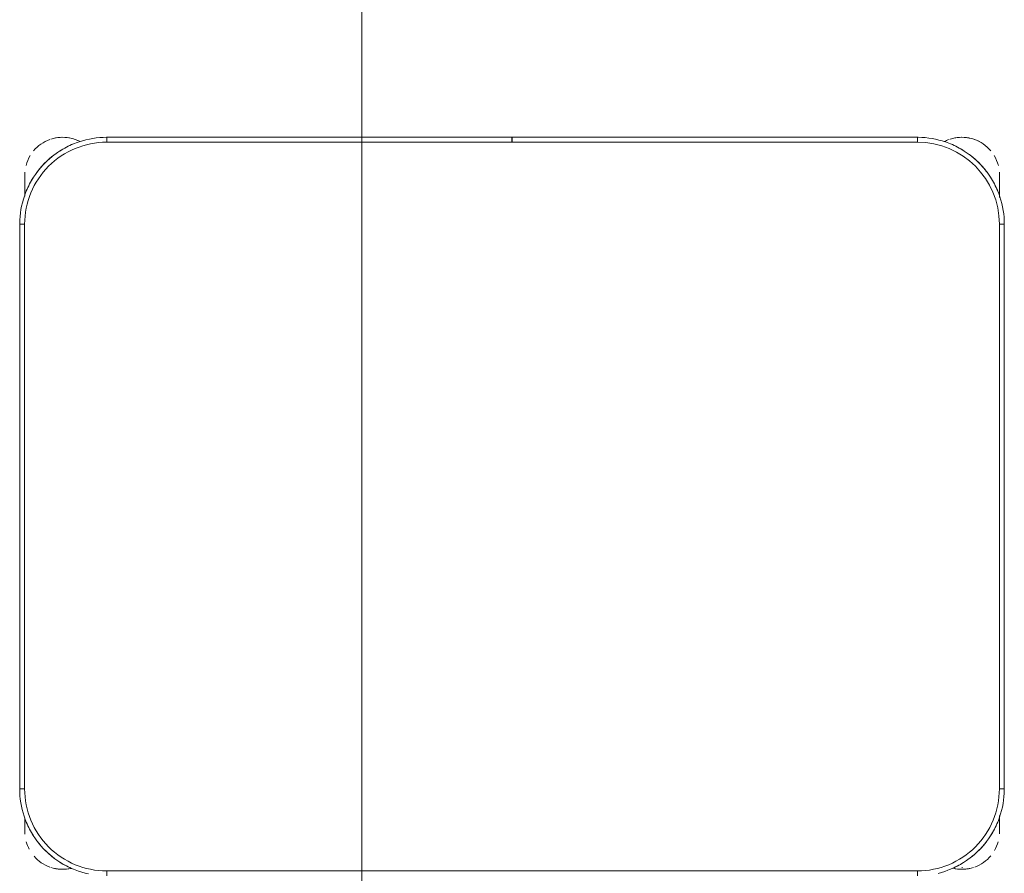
# Model space of a CAD drawing. Header units: metres. Extents: x 2.9 to 42.3, y -72.9 to -49.3.
# Tile 54 of 256: x 5.8 to 6.4, y -64.1 to -63.6. Entities that reach past the tile are written whole.
import ezdxf

# ---------------------------------------------------------------- set-up
doc = ezdxf.new("R2010")
doc.units = ezdxf.units.M
doc.layers.add('G-ANNO-SYMB', color=7, linetype='Continuous', lineweight=9)
doc.layers.add('I-FURN', color=7, linetype='Continuous', lineweight=18)

# ---------------------------------------------------------------- blocks, each defined once
blk = doc.blocks.new('ConjuntoParaAlunoTamanho6 - CJA06_ConjuntoParaAlunoTamanho6-V16-2PAV')
at = {"layer": 'I-FURN', "color": 253, "true_color": 0xaaaaaa}
for p, q in [((-0.2469999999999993, 0.06496651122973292), (-0.2469999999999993, 0.06196651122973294)), ((0.2470000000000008, 0.06496651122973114), (0.2470000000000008, 0.06196651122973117)), ((-0.297125, 0.0287827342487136), (-0.297125, 0.0379715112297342)), ((-0.2971250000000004, 0.03797151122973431), (-0.2971250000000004, 0.02827850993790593)), ((0.2968749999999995, 0.03797151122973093), (0.2968749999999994, 0.02961464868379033)), ((0.2968749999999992, 0.03299232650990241), (0.2968749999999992, 0.03797151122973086)), ((-0.2999999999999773, 0.01196651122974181), (-0.2999999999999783, -0.332033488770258)), ((-0.2999999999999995, 0.01196651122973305), (-0.2969999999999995, 0.01196651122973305)), ((-0.2999999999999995, 0.01196651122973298), (-0.3000000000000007, -0.3320334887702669)), ((0.3000000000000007, 0.01196651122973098), (0.2970000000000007, 0.01196651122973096)), ((0.3000000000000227, -0.3320334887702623), (0.3000000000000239, 0.01196651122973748)), ((0.2999999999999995, -0.3320334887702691), (0.3000000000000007, 0.01196651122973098)), ((-0.3000000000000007, -0.332033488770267), (-0.2970000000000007, -0.3320334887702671)), ((0.2999999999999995, -0.3320334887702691), (0.2969999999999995, -0.3320334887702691)), ((-0.2971250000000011, -0.3483454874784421), (-0.2971250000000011, -0.353940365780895)), ((-0.2971250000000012, -0.348683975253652), (-0.2971250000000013, -0.3620284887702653)), ((0.2968749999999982, -0.3539403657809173), (0.2968749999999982, -0.3492015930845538)), ((0.2968749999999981, -0.3620284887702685), (0.2968749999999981, -0.3496064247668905)), ((-0.2971250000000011, -0.3570493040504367), (-0.2971250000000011, -0.3620284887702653)), ((0.2968749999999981, -0.3620284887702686), (0.2968749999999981, -0.3570493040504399)), ((-0.247000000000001, -0.3850334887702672), (-0.247000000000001, -0.3820334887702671)), ((-5.000000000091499e-05, -0.382033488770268), (-5.000000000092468e-05, -0.3850334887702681)), ((4.999999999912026e-05, -0.3850334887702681), (4.999999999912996e-05, -0.382033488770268)), ((0.2469999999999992, -0.3850334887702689), (0.2469999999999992, -0.3820334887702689)), ((-0.2469999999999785, -0.3850334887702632), (-4.999999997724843e-05, -0.3850334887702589)), ((-0.2470000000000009, -0.3850334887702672), (-5.000000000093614e-05, -0.3850334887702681)), ((5.000000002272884e-05, -0.3850334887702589), (0.2470000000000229, -0.3850334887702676)), ((4.999999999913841e-05, -0.3850334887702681), (0.2469999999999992, -0.3850334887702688))]:
    blk.add_line(p, q, dxfattribs=at)
at = {"layer": 'I-FURN', "color": 253, "true_color": 0xaaaaaa, "flags": 128}
for points in [[(-0.2595982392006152, 0.06344742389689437), (-0.2616468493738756, 0.06290244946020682), (-0.2636720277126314, 0.06227598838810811), (-0.265670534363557, 0.06156904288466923), (-0.2676391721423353, 0.06078274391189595), (-0.269574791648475, 0.05991834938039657), (-0.2714742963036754, 0.05897724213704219), (-0.2733346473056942, 0.05796092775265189), (-0.275152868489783, 0.05687103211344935), (-0.2769260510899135, 0.05570929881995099), (-0.2786513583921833, 0.05447758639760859), (-0.2803260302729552, 0.05317786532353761), (-0.2819473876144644, 0.05181221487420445), (-0.2835128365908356, 0.05038281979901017), (-0.2850198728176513, 0.04889196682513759), (-0.2864660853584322, 0.04734204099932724), (-0.2878491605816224, 0.04573552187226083), (-0.2891668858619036, 0.04407497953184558), (-0.2904171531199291, 0.04236307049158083), (-0.2915979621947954, 0.04060253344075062), (-0.2927074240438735, 0.03879618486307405), (-0.2937437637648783, 0.03694691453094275), (-0.2947053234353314, 0.03505768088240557), (-0.2955905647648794, 0.03313150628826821), (-0.2963980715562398, 0.03117147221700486), (-0.2971265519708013, 0.02918071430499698), (-0.297774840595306, 0.02716241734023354), (-0.2983419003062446, 0.02511981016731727), (-0.2988268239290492, 0.02305616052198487), (-0.2992288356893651, 0.020974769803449), (-0.299547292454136, 0.01887896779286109), (-0.2997816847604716, 0.01677210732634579), (-0.299931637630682, 0.01465755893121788), (-0.2999969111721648, 0.0125387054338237), (-0.2999999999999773, 0.01196651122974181)], [(0.2469999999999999, 0.0619665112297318), (0.1234999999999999, 0.0619665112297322), (-1.453485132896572e-16, 0.06196651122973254), (-0.1235000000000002, 0.06196651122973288), (-0.2470000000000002, 0.06196651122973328)], [(-0.2469999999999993, 0.06196651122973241), (-0.1234999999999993, 0.0619665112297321), (7.44471151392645e-16, 0.06196651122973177), (0.1235000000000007, 0.06196651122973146), (0.2470000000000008, 0.06196651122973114)], [(0.3000000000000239, 0.01196651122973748), (0.2999576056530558, 0.01408594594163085), (0.2998304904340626, 0.01620199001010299), (0.2996188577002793, 0.01831125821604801), (0.2993230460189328, 0.02041037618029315), (0.2989435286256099, 0.0224959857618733), (0.298480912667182, 0.02456475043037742), (0.2979359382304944, 0.02661336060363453), (0.2973094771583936, 0.02863853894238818), (0.2966025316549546, 0.03063704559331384), (0.295816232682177, 0.03260568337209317), (0.294951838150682, 0.03454130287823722), (0.2940107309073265, 0.03644080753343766), (0.2929944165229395, 0.03830115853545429), (0.2919045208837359, 0.04011937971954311), (0.2907427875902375, 0.04189256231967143), (0.2895110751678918, 0.04361786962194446), (0.2882113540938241, 0.04529254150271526), (0.286845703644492, 0.04691389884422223), (0.2854163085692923, 0.04847934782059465), (0.2839254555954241, 0.04998638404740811), (0.2823755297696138, 0.05143259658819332), (0.2807690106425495, 0.0528156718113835), (0.2791084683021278, 0.05413339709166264), (0.2773965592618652, 0.05538366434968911), (0.2756360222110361, 0.05656447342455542), (0.2738296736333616, 0.05767393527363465), (0.2719804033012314, 0.05871027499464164), (0.2700911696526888, 0.05967183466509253), (0.2681649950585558, 0.06055707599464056), (0.266204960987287, 0.0613645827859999), (0.2642142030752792, 0.06209306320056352), (0.2621959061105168, 0.06274135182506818), (0.2601532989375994, 0.06330841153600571), (0.2580896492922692, 0.0637933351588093)], [(-0.2971249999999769, 0.03797151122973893), (-0.2971249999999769, 0.03795791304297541), (-0.2971249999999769, 0.0379171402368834), (-0.2971249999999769, 0.03784925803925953), (-0.2971249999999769, 0.03775437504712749), (-0.2971249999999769, 0.03763264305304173), (-0.2971249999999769, 0.03748425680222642), (-0.2971249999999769, 0.03730945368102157), (-0.2971249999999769, 0.03710851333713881), (-0.2971249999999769, 0.03688175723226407), (-0.2971249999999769, 0.03662954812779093), (-0.2971249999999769, 0.03635228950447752), (-0.2971249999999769, 0.03605042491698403), (-0.2971249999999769, 0.03572443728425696), (-0.2971249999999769, 0.03537484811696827), (-0.2971249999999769, 0.03500221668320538), (-0.2971249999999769, 0.03460713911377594), (-0.2971249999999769, 0.03419024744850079), (-0.2971249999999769, 0.03375220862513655), (-0.2971249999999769, 0.03329372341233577), (-0.2971249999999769, 0.03281552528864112), (-0.2971249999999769, 0.03231837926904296), (-0.2971249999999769, 0.03180308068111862), (-0.2971249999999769, 0.03127045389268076), (-0.2971249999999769, 0.03072135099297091), (-0.2971249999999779, 0.03015665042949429), (-0.2971249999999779, 0.02957725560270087), (-0.2971249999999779, 0.02898409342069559)], [(0.2968750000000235, 0.03000167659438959), (0.2968750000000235, 0.03057043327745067), (0.2968750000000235, 0.03112383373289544), (0.2968750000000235, 0.03166099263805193), (0.2968750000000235, 0.0321810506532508), (0.2968750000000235, 0.03268317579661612), (0.2968750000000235, 0.03316656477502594), (0.2968750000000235, 0.03363044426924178), (0.2968750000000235, 0.03407407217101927), (0.2968750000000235, 0.0344967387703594), (0.2968750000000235, 0.03489776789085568), (0.2968750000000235, 0.03527651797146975), (0.2968750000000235, 0.03563238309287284), (0.2968750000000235, 0.03596479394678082), (0.2968750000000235, 0.03627321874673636), (0.2968750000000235, 0.03655716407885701), (0.2968750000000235, 0.03681617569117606), (0.2968750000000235, 0.03704983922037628), (0.2968750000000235, 0.03725778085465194), (0.2968750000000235, 0.03743966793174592), (0.2968750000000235, 0.03759520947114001), (0.2968750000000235, 0.03772415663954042), (0.2968750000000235, 0.03782630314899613), (0.2968750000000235, 0.03790148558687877), (0.2968750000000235, 0.03794958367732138), (0.2968750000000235, 0.0379705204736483)], [(-0.2970000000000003, 0.01196651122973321), (-0.2970000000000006, -0.0740334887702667), (-0.2970000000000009, -0.1600334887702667), (-0.297000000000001, -0.2460334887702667), (-0.2970000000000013, -0.3320334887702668)], [(-0.2970000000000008, -0.3320334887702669), (-0.2970000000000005, -0.2460334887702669), (-0.2970000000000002, -0.1600334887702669), (-0.2969999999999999, -0.07403348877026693), (-0.2969999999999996, 0.01196651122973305)], [(0.2969999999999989, -0.3320334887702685), (0.2969999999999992, -0.2460334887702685), (0.2969999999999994, -0.1600334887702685), (0.2969999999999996, -0.07403348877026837), (0.2969999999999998, 0.01196651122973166)], [(0.2970000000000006, 0.01196651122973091), (0.2970000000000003, -0.07403348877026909), (0.297, -0.1600334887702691), (0.2969999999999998, -0.2460334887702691), (0.2969999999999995, -0.3320334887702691)], [(-0.2999999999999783, -0.332033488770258), (-0.2999576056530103, -0.3341529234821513), (-0.2998304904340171, -0.3362689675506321), (-0.2996188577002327, -0.3383782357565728), (-0.2993230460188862, -0.3404773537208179), (-0.2989435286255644, -0.3425629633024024), (-0.2984809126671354, -0.3446317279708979), (-0.29793593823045, -0.3466803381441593), (-0.297309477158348, -0.3487055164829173), (-0.2966025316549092, -0.350704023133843), (-0.2958162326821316, -0.3526726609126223), (-0.2949518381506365, -0.3546082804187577), (-0.294010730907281, -0.3565077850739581), (-0.292994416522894, -0.3583681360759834), (-0.2919045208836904, -0.3601863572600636), (-0.290742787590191, -0.3619595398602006), (-0.2895110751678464, -0.363684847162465), (-0.2882113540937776, -0.3653595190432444), (-0.2868457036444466, -0.3669808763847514), (-0.2854163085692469, -0.3685463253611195), (-0.2839254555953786, -0.3700533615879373), (-0.2823755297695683, -0.3714995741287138), (-0.2807690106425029, -0.3728826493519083), (-0.2791084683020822, -0.3742003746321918), (-0.2773965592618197, -0.3754506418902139), (-0.2756360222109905, -0.3766314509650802), (-0.2738296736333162, -0.3777409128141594), (-0.271980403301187, -0.3787772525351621), (-0.2700911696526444, -0.3797388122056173), (-0.2681649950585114, -0.3806240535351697), (-0.2662049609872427, -0.381431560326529), (-0.2642142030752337, -0.3821600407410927), (-0.2621959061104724, -0.3828083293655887), (-0.2601532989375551, -0.3833753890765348), (-0.2580896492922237, -0.3838603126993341), (-0.2560082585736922, -0.3842623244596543), (-0.2539124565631, -0.3845807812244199), (-0.2518055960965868, -0.3848151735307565), (-0.2496910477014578, -0.3849651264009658), (-0.2475721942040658, -0.3850303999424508), (-0.2469999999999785, -0.3850334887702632)], [(0.2470000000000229, -0.3850334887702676), (0.2491194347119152, -0.3849910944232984), (0.2512354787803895, -0.3848639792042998), (0.2533447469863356, -0.3846523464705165), (0.2554438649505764, -0.3843565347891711), (0.2575294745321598, -0.3839770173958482), (0.2595982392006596, -0.3835144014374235), (0.26164684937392, -0.3829694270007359), (0.2636720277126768, -0.3823429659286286), (0.2656705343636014, -0.3816360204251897), (0.2676391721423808, -0.3808497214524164), (0.2695747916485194, -0.3799853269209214), (0.2714742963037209, -0.379044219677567), (0.2733346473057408, -0.378027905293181), (0.2751528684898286, -0.3769380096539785), (0.276926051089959, -0.3757762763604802), (0.2786513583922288, -0.3745445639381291), (0.2803260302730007, -0.3732448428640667), (0.2819473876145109, -0.3718791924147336), (0.2835128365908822, -0.3704497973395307), (0.2850198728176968, -0.3689589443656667), (0.2864660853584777, -0.367409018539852), (0.2878491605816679, -0.36580249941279), (0.2891668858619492, -0.3641419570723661), (0.2904171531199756, -0.3624300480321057), (0.2915979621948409, -0.3606695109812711), (0.292707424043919, -0.3588631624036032), (0.2937437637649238, -0.3570138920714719), (0.2947053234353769, -0.3551246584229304), (0.295590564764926, -0.3531984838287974), (0.2963980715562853, -0.3512384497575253), (0.2971265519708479, -0.3492476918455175), (0.2977748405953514, -0.3472293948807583), (0.29834190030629, -0.3451867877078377), (0.2988268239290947, -0.3431231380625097), (0.2992288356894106, -0.3410417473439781), (0.2995472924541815, -0.3389459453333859), (0.2997816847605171, -0.3368390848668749), (0.2999316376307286, -0.3347245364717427), (0.2999969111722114, -0.3326056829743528), (0.3000000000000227, -0.3320334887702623)], [(-0.297124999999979, -0.3490694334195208), (-0.297124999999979, -0.3497265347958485), (-0.297124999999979, -0.3503761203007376), (-0.297124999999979, -0.3510171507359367), (-0.297124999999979, -0.3516486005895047), (-0.297124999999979, -0.3522694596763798), (-0.297124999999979, -0.3528787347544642), (-0.297124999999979, -0.3534754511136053), (-0.297124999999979, -0.3540586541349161), (-0.297124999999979, -0.3546274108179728), (-0.297124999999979, -0.3551808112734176), (-0.297124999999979, -0.3557179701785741), (-0.297124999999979, -0.356238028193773), (-0.297124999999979, -0.3567401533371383), (-0.297124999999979, -0.3572235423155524), (-0.297124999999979, -0.3576874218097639), (-0.297124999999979, -0.3581310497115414), (-0.297124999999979, -0.3585537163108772), (-0.297124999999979, -0.3589547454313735), (-0.297124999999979, -0.3593334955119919), (-0.297124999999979, -0.359689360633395), (-0.297124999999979, -0.360021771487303), (-0.297124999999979, -0.3603301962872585), (-0.297124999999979, -0.3606141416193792), (-0.297124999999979, -0.3608731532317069), (-0.297124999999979, -0.3611068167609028), (-0.297124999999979, -0.3613147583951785), (-0.297124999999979, -0.3614966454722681), (-0.297124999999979, -0.3616521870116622), (-0.297124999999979, -0.3617811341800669), (-0.297124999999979, -0.3618832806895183), (-0.297124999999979, -0.3619584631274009), (-0.297124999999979, -0.3620065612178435), (-0.297124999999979, -0.3620274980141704)], [(0.2968750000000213, -0.3620284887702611), (0.2968750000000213, -0.3620148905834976), (0.2968750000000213, -0.3619741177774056), (0.2968750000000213, -0.3619062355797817), (0.2968750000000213, -0.3618113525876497), (0.2968750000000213, -0.3616896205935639), (0.2968750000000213, -0.3615412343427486), (0.2968750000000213, -0.361366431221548), (0.2968750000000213, -0.361165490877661), (0.2968750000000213, -0.3609387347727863), (0.2968750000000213, -0.3606865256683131), (0.2968750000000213, -0.3604092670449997), (0.2968750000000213, -0.3601074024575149), (0.2968750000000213, -0.3597814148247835), (0.2968750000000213, -0.3594318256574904), (0.2968750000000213, -0.3590591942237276), (0.2968750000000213, -0.3586641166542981), (0.2968750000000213, -0.3582472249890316), (0.2968750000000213, -0.3578091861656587), (0.2968750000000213, -0.3573507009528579), (0.2968750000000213, -0.3568725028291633), (0.2968750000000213, -0.3563753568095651), (0.2968750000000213, -0.3558600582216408), (0.2968750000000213, -0.3553274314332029), (0.2968750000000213, -0.3547783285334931), (0.2968750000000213, -0.3542136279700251), (0.2968750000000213, -0.3536342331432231), (0.2968750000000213, -0.3530410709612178), (0.2968750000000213, -0.3524350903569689), (0.2968750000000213, -0.3518172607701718), (0.2968750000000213, -0.3511885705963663), (0.2968750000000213, -0.3505500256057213), (0.2968750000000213, -0.3499026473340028)], [(-0.2470000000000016, -0.3820334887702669), (-0.1235000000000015, -0.3820334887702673), (-1.410754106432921e-15, -0.3820334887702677), (0.1234999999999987, -0.382033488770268), (0.2469999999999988, -0.3820334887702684)], [(-5.000000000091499e-05, -0.382033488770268), (-0.06178750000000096, -0.3820334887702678), (-0.123525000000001, -0.3820334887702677), (-0.185262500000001, -0.3820334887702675), (-0.247000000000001, -0.3820334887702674)], [(0.2469999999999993, -0.3820334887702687), (0.1852624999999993, -0.3820334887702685), (0.1235249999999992, -0.3820334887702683), (0.06178749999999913, -0.3820334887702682), (4.999999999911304e-05, -0.382033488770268)]]:
    blk.add_lwpolyline(points, dxfattribs=at)
at = {"layer": 'I-FURN', "color": 253, "true_color": 0xaaaaaa}
for centre, radius, start, end in [((-0.2470000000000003, 0.01196651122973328), 0.05000000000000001, 89.99999999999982, 179.9999999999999), ((-0.2469999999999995, 0.01196651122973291), 0.05, 90.00000000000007, 180.0000000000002), ((-0.274125, 0.03797151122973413), 0.02299999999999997, 76.78757610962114, 107.9999999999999), ((-0.274125, 0.03797151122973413), 0.02299999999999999, 76.40433790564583, 104.466915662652), ((-0.2469999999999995, 0.01196651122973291), 0.05300000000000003, 112.4999999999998, 122.0364515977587), ((0.2469999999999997, 0.01196651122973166), 0.05000000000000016, 359.9999999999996, 89.9999999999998), ((0.2470000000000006, 0.01196651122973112), 0.05000000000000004, 1.399444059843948e-13, 90.00000000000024), ((0.2470000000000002, 0.01196651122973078), 0.05300000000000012, 57.30006590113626, 67.50000000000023), ((0.2470000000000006, 0.01196651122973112), 0.05299999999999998, 57.30006590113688, 67.49999999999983), ((0.2738749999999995, 0.03797151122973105), 0.023, 75.5330843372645, 103.1031885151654), ((0.2738749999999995, 0.03797151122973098), 0.02299999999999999, 71.99999999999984, 102.5792801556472), ((-0.274125, 0.03797151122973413), 0.02299999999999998, 109.9274386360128, 140.0230900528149), ((-0.2469999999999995, 0.01196651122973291), 0.05300000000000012, 127.1606960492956, 143.1496439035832), ((-0.2741250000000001, 0.03797151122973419), 0.02199999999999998, 89.99999999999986, 91.18914024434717), ((0.2470000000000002, 0.01196651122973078), 0.05300000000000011, 37.16069583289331, 53.14964399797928), ((0.2470000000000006, 0.01196651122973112), 0.05299999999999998, 37.16069583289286, 53.14964399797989), ((0.2738749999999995, 0.03797151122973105), 0.02300000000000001, 41.01943934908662, 70.30682625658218), ((-0.274125, 0.03797151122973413), 0.02300000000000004, 149.9762060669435, 164.3449802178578), ((0.2738749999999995, 0.03797151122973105), 0.02300000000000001, 15.73052841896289, 28.05060290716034), ((-0.274125, 0.03797151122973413), 0.02300000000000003, 176.5668970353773, 179.9999999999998), ((-0.2469999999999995, 0.01196651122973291), 0.0530000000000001, 147.3000658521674, 157.4999999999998), ((0.2470000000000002, 0.01196651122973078), 0.05300000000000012, 22.50000000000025, 32.69993391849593), ((0.2470000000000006, 0.01196651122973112), 0.053, 22.49999999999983, 32.69993391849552), ((0.2738749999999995, 0.03797151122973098), 0.02300000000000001, 359.9999999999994, 4.00914843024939), ((-0.2470000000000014, -0.3320334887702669), 0.04999999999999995, 179.9999999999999, 269.9999999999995), ((-0.2470000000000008, -0.3320334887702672), 0.04999999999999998, 180.0000000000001, 270.0000000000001), ((0.2469999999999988, -0.3320334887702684), 0.05000000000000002, 269.9999999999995, 359.9999999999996), ((0.2469999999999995, -0.3320334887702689), 0.04999999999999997, 269.9999999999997, 2.289999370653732e-13), ((-0.2470000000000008, -0.3320334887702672), 0.05299999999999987, 202.4999999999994, 212.6999341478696), ((0.2469999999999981, -0.3320334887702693), 0.05299999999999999, 327.3000660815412, 337.4999999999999), ((0.2469999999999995, -0.3320334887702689), 0.05299999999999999, 327.3000660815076, 337.4999999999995), ((-0.2741250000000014, -0.3620284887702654), 0.02300000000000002, 179.9999999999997, 184.4122407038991), ((-0.2470000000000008, -0.3320334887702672), 0.05299999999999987, 217.1606955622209, 233.1496434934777), ((0.2469999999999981, -0.3320334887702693), 0.05299999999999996, 307.1606955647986, 323.1496437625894), ((0.2469999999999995, -0.3320334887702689), 0.05300000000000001, 307.1606955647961, 323.1496437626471), ((0.273874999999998, -0.3620284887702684), 0.02300000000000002, 355.5878378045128, 359.9999999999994), ((-0.2741250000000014, -0.3620284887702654), 0.02299999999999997, 194.4631325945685, 211.2974831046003), ((0.273874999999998, -0.3620284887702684), 0.02299999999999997, 328.7027881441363, 345.5367852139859), ((-0.2741250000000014, -0.3620284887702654), 0.02299999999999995, 220.158454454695, 250.9892067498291), ((-0.2470000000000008, -0.3320334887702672), 0.05299999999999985, 237.3000661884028, 247.4999999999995), ((0.2469999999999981, -0.3320334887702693), 0.05299999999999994, 292.4999999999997, 302.6999340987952), ((0.2469999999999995, -0.3320334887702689), 0.05300000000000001, 292.4999999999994, 302.6999340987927), ((0.273874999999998, -0.3620284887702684), 0.02299999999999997, 289.6471623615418, 320.1064537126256), ((-0.2741250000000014, -0.3620284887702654), 0.02300000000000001, 241.2989573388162, 287.9999999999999), ((-0.2741250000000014, -0.3620284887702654), 0.02300000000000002, 289.6471623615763, 297.859250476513), ((0.273874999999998, -0.3620284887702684), 0.02299999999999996, 242.370012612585, 250.9892067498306), ((0.273874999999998, -0.3620284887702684), 0.02300000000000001, 243.5377194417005, 287.9999999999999), ((-0.2741250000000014, -0.3620284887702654), 0.02299999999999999, 255.5330843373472, 284.4669156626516), ((0.273874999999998, -0.3620284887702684), 0.02299999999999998, 255.5330843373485, 284.4669156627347)]:
    blk.add_arc(centre, radius, start, end, dxfattribs=at)
blk = doc.blocks.new('4 GRE - ESCOLA DE CINEMA E AUDIOVISUAL CINE REX R07_rvt-1-2PAV')
at = {"layer": 'I-FURN', "color": 253, "lineweight": 18, "true_color": 0xaaaaaa, "rotation": 180}
blk.add_blockref('ConjuntoParaAlunoTamanho6 - CJA06_ConjuntoParaAlunoTamanho6-V16-2PAV', (6.107281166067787, -64.0604459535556), dxfattribs=at)

msp = doc.modelspace()

# ---------------------------------------------------------------- linework, layer by layer
at = {"layer": 'G-ANNO-SYMB'}
msp.add_line((6.015771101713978, -50.45606500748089), (6.01577110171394, -72.71601354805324), dxfattribs=at)

# ---------------------------------------------------------------- block references
at = {"lineweight": 5}
msp.add_blockref('4 GRE - ESCOLA DE CINEMA E AUDIOVISUAL CINE REX R07_rvt-1-2PAV', (0, 0), dxfattribs=at)

doc.saveas('drawing.dxf')
